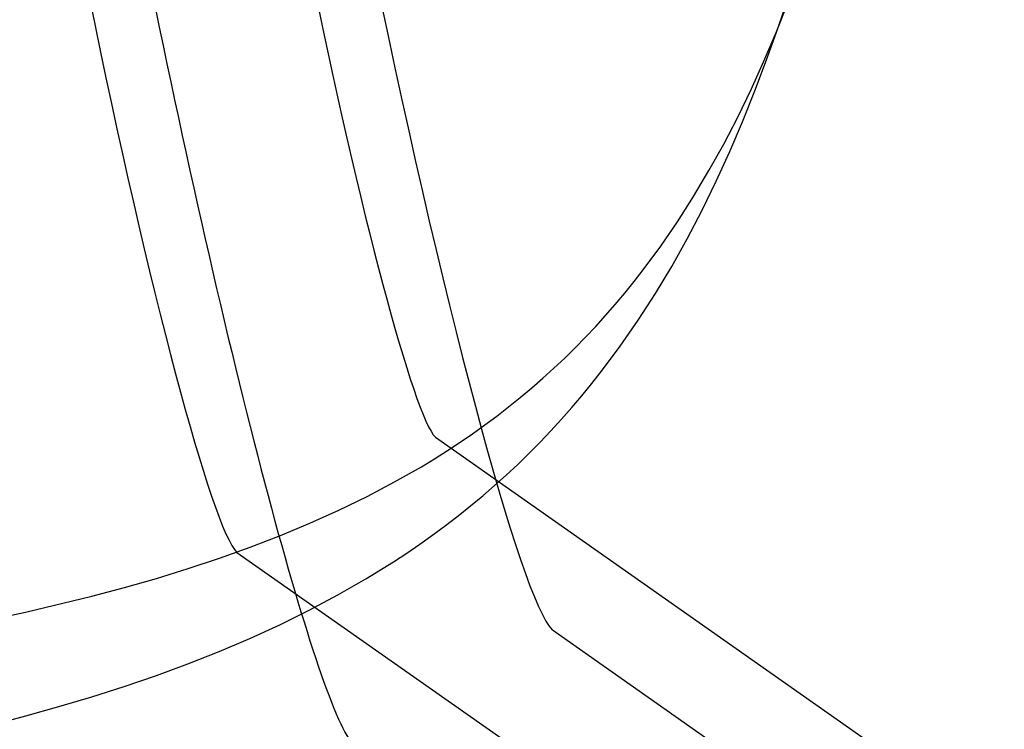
# Model space of a CAD drawing. Extents: x 2585 to 3160, y 2666 to 3200.
# Tile 186 of 256: x 3061 to 3109, y 2697 to 2732. Entities that reach past the tile are written whole.
import ezdxf

# ---------------------------------------------------------------- set-up
doc = ezdxf.new("R2010")
doc.units = 0
doc.layers.add('CAPA_01', color=12, linetype='CONTINUOUS')
doc.layers.add('PP', color=51, linetype='CONTINUOUS')

msp = doc.modelspace()

# ---------------------------------------------------------------- linework, layer by layer
at = {"layer": 'CAPA_01'}
for points in [[(3059.673, 2697.136, 435.248), (3061.31, 2697.565, 435.536), (3062.936, 2698.02, 435.836), (3064.55, 2698.503, 436.147), (3066.138, 2699.012, 436.468), (3067.709, 2699.551, 436.801), (3069.255, 2700.12, 437.144), (3070.78, 2700.724, 437.498), (3072.277, 2701.36, 437.862), (3073.749, 2702.033, 438.237), (3075.188, 2702.743, 438.621), (3076.597, 2703.493, 439.015), (3077.97, 2704.282, 439.415), (3079.31, 2705.112, 439.823), (3079.964, 2705.543, 440.029), (3080.609, 2705.983, 440.236), (3081.244, 2706.435, 440.444), (3081.87, 2706.897, 440.653), (3082.486, 2707.371, 440.864), (3083.09, 2707.854, 441.074), (3083.683, 2708.347, 441.284), (3084.265, 2708.85, 441.494), (3084.836, 2709.363, 441.704), (3085.397, 2709.887, 441.914), (3085.949, 2710.422, 442.124), (3086.49, 2710.969, 442.334), (3087.021, 2711.526, 442.542), (3087.54, 2712.092, 442.749), (3088.047, 2712.667, 442.955), (3088.543, 2713.25, 443.158), (3089.027, 2713.842, 443.36), (3089.501, 2714.444, 443.56), (3090.42, 2715.677, 443.954), (3091.301, 2716.949, 444.34), (3092.139, 2718.249, 444.713), (3092.936, 2719.578, 445.074), (3093.696, 2720.937, 445.422), (3094.427, 2722.336, 445.76), (3095.121, 2723.757, 446.082), (3095.78, 2725.201, 446.389), (3096.407, 2726.666, 446.68), (3097.012, 2728.172, 446.959), (3097.585, 2729.694, 447.222), (3098.129, 2731.232, 447.468), (3098.647, 2732.787, 447.698)], [(3058.014, 2701.95, 427.817), (3061.305, 2702.644, 428.286), (3064.551, 2703.427, 428.796), (3066.142, 2703.852, 429.065), (3067.717, 2704.304, 429.344), (3069.267, 2704.782, 429.632), (3070.798, 2705.29, 429.931), (3072.3, 2705.827, 430.239), (3073.778, 2706.397, 430.557), (3075.224, 2707, 430.884), (3076.642, 2707.638, 431.22), (3078.024, 2708.312, 431.563), (3079.373, 2709.023, 431.914), (3080.682, 2709.772, 432.27), (3081.323, 2710.161, 432.451), (3081.955, 2710.56, 432.632), (3082.577, 2710.97, 432.815), (3083.188, 2711.388, 432.998), (3083.788, 2711.816, 433.182), (3084.377, 2712.253, 433.365), (3084.955, 2712.701, 433.55), (3085.524, 2713.158, 433.734), (3086.083, 2713.626, 433.919), (3086.633, 2714.106, 434.104), (3087.173, 2714.595, 434.288), (3087.7, 2715.093, 434.472), (3088.216, 2715.599, 434.654), (3088.721, 2716.115, 434.835), (3089.215, 2716.639, 435.015), (3089.699, 2717.173, 435.194), (3090.173, 2717.717, 435.371), (3090.638, 2718.27, 435.547), (3091.095, 2718.835, 435.723), (3091.541, 2719.407, 435.895), (3092.401, 2720.574, 436.234), (3093.221, 2721.772, 436.562), (3094.006, 2723.001, 436.88), (3094.762, 2724.272, 437.19), (3095.482, 2725.568, 437.487), (3096.167, 2726.889, 437.771), (3096.821, 2728.237, 438.042), (3097.453, 2729.626, 438.303), (3098.055, 2731.035, 438.55), (3098.627, 2732.465, 438.782)]]:
    msp.add_polyline3d(points, dxfattribs=at)
at = {"layer": 'PP'}
for p, q in [((3081.366, 2711.221, 400.363), (3123.075, 2681.92, 26.161)), ((3071.653, 2705.575, 400.02), (3113.362, 2676.274, 25.82)), ((3087.093, 2701.783, 401.564), (3128.801, 2672.482, 27.361))]:
    msp.add_line(p, q, dxfattribs=at)
at = {"layer": 'PP', "extrusion": (-0.187151, 0.97688, 0.103342)}
msp.add_lwpolyline([(-3527.038, 214.409), (-3526.884, 214.323), (-3526.73, 214.233), (-3526.578, 214.138), (-3526.426, 214.039), (-3526.276, 213.936), (-3526.127, 213.829), (-3525.979, 213.718), (-3525.833, 213.602), (-3525.688, 213.483), (-3525.546, 213.359), (-3525.406, 213.23), (-3525.268, 213.098), (-3525.132, 212.962), (-3524.999, 212.822), (-3524.869, 212.677), (-3524.742, 212.529), (-3524.619, 212.377), (-3524.498, 212.221), (-3524.381, 212.062), (-3524.268, 211.899), (-3524.158, 211.733), (-3524.053, 211.563), (-3523.951, 211.391), (-3523.854, 211.215), (-3523.761, 211.037), (-3523.673, 210.855), (-3523.589, 210.672), (-3523.51, 210.486), (-3523.436, 210.298), (-3523.367, 210.107), (-3523.303, 209.915), (-3523.244, 209.722), (-3523.19, 209.527), (-3523.142, 209.331), (-3523.098, 209.133), (-3523.06, 208.935), (-3523.028, 208.737), (-3523, 208.537), (-3522.978, 208.338), (-3522.961, 208.139), (-3522.949, 207.939), (-3522.943, 207.741), (-3522.942, 207.542), (-3522.946, 207.345), (-3522.955, 207.148), (-3522.969, 206.953), (-3522.987, 206.759), (-3523.011, 206.566), (-3523.04, 206.375), (-3523.073, 206.186), (-3523.111, 205.998), (-3523.153, 205.813), (-3523.199, 205.63), (-3523.25, 205.449), (-3523.304, 205.271), (-3523.363, 205.095), (-3523.425, 204.922), (-3523.491, 204.752), (-3523.561, 204.584), (-3523.634, 204.42), (-3523.71, 204.258), (-3523.789, 204.1), (-3523.871, 203.945), (-3523.956, 203.793), (-3524.044, 203.643), (-3524.136, 203.493), (-3524.233, 203.344), (-3524.334, 203.197), (-3524.439, 203.05), (-3524.549, 202.904), (-3524.663, 202.76), (-3524.781, 202.618), (-3524.904, 202.477), (-3525.031, 202.338), (-3525.162, 202.201), (-3525.297, 202.067), (-3525.437, 201.935), (-3525.58, 201.805), (-3525.728, 201.678), (-3525.88, 201.555), (-3526.035, 201.434), (-3526.195, 201.316), (-3526.358, 201.202), (-3526.525, 201.092), (-3526.695, 200.985), (-3526.869, 200.882), (-3527.045, 200.784), (-3527.225, 200.689), (-3527.408, 200.599), (-3527.594, 200.513), (-3527.782, 200.431), (-3527.972, 200.354), (-3528.165, 200.282), (-3528.36, 200.215), (-3528.556, 200.153), (-3528.755, 200.095), (-3528.954, 200.043), (-3529.156, 199.996), (-3529.358, 199.953), (-3529.561, 199.916), (-3529.764, 199.885), (-3529.968, 199.858), (-3530.172, 199.837), (-3530.377, 199.82), (-3530.581, 199.809), (-3530.784, 199.803), (-3530.988, 199.802), (-3531.19, 199.806), (-3531.391, 199.815), (-3531.592, 199.829), (-3531.791, 199.847), (-3531.988, 199.871), (-3532.184, 199.899), (-3532.378, 199.931), (-3532.57, 199.968), (-3532.76, 200.01), (-3532.948, 200.055), (-3533.133, 200.105), (-3533.316, 200.158), (-3533.496, 200.216), (-3533.673, 200.277), (-3533.848, 200.341), (-3534.019, 200.409), (-3534.188, 200.48), (-3534.353, 200.555), (-3534.516, 200.632), (-3534.675, 200.712), (-3534.831, 200.795), (-3534.984, 200.881), (-3535.138, 200.972), (-3535.29, 201.066), (-3535.442, 201.165), (-3535.592, 201.268), (-3535.741, 201.375), (-3535.889, 201.486), (-3536.035, 201.602), (-3536.18, 201.722), (-3536.322, 201.846), (-3536.462, 201.974), (-3536.6, 202.106), (-3536.736, 202.242), (-3536.869, 202.383), (-3536.999, 202.527), (-3537.126, 202.675), (-3537.25, 202.827), (-3537.37, 202.983), (-3537.487, 203.142), (-3537.6, 203.305), (-3537.71, 203.471), (-3537.816, 203.641), (-3537.917, 203.814), (-3538.014, 203.989), (-3538.107, 204.168), (-3538.195, 204.349), (-3538.279, 204.532), (-3538.358, 204.718), (-3538.432, 204.907), (-3538.501, 205.097), (-3538.565, 205.289), (-3538.624, 205.482), (-3538.678, 205.677), (-3538.726, 205.874), (-3538.77, 206.071), (-3538.808, 206.269), (-3538.841, 206.468), (-3538.868, 206.667), (-3538.89, 206.866), (-3538.907, 207.066), (-3538.919, 207.265), (-3538.925, 207.464), (-3538.927, 207.662), (-3538.923, 207.859), (-3538.914, 208.056), (-3538.9, 208.251), (-3538.881, 208.446), (-3538.857, 208.638), (-3538.828, 208.829), (-3538.795, 209.019), (-3538.757, 209.206), (-3538.715, 209.391), (-3538.669, 209.574), (-3538.618, 209.755), (-3538.564, 209.934), (-3538.505, 210.109), (-3538.443, 210.282), (-3538.377, 210.453), (-3538.307, 210.62), (-3538.234, 210.784), (-3538.158, 210.946), (-3538.079, 211.104), (-3537.997, 211.259), (-3537.913, 211.411), (-3537.824, 211.562), (-3537.732, 211.711), (-3537.635, 211.86), (-3537.534, 212.008), (-3537.429, 212.154), (-3537.319, 212.3), (-3537.205, 212.444), (-3537.087, 212.586), (-3536.964, 212.727), (-3536.838, 212.866), (-3536.706, 213.003), (-3536.571, 213.137), (-3536.432, 213.27), (-3536.288, 213.399), (-3536.14, 213.526), (-3535.988, 213.65), (-3535.833, 213.77), (-3535.673, 213.888), (-3535.51, 214.002), (-3535.343, 214.112), (-3535.173, 214.219), (-3535, 214.322), (-3534.823, 214.421), (-3534.643, 214.515), (-3534.46, 214.606), (-3534.275, 214.692), (-3534.086, 214.773), (-3533.896, 214.85), (-3533.703, 214.922), (-3533.508, 214.989), (-3533.312, 215.052), (-3533.113, 215.109), (-3532.914, 215.161), (-3532.713, 215.209), (-3532.511, 215.251), (-3532.308, 215.288), (-3532.104, 215.32), (-3531.9, 215.346), (-3531.696, 215.368), (-3531.491, 215.384), (-3531.287, 215.395), (-3531.084, 215.401), (-3530.88, 215.402), (-3530.678, 215.398), (-3530.477, 215.389), (-3530.276, 215.375), (-3530.077, 215.357), (-3529.88, 215.333), (-3529.684, 215.305), (-3529.49, 215.273), (-3529.298, 215.236), (-3529.108, 215.195), (-3528.921, 215.149), (-3528.735, 215.1), (-3528.553, 215.046), (-3528.372, 214.989), (-3528.195, 214.928), (-3528.021, 214.863), (-3527.849, 214.795), (-3527.68, 214.724), (-3527.515, 214.65), (-3527.353, 214.572), (-3527.193, 214.492)], close=True, dxfattribs=at)
at = {"layer": 'PP', "extrusion": (-0.192899, 0.93699, 0.291273)}
msp.add_lwpolyline([(-3555.693, -182.136), (-3555.539, -182.222), (-3555.385, -182.313), (-3555.233, -182.407), (-3555.081, -182.506), (-3554.93, -182.609), (-3554.781, -182.716), (-3554.633, -182.828), (-3554.487, -182.944), (-3554.342, -183.063), (-3554.2, -183.188), (-3554.059, -183.316), (-3553.921, -183.448), (-3553.786, -183.585), (-3553.653, -183.725), (-3553.523, -183.869), (-3553.395, -184.018), (-3553.271, -184.17), (-3553.151, -184.326), (-3553.033, -184.485), (-3552.92, -184.648), (-3552.81, -184.814), (-3552.704, -184.984), (-3552.603, -185.157), (-3552.505, -185.332), (-3552.412, -185.511), (-3552.324, -185.692), (-3552.24, -185.876), (-3552.161, -186.062), (-3552.087, -186.25), (-3552.017, -186.44), (-3551.953, -186.632), (-3551.894, -186.826), (-3551.84, -187.021), (-3551.791, -187.217), (-3551.747, -187.415), (-3551.709, -187.613), (-3551.676, -187.812), (-3551.648, -188.011), (-3551.625, -188.21), (-3551.608, -188.41), (-3551.596, -188.609), (-3551.59, -188.808), (-3551.588, -189.006), (-3551.592, -189.204), (-3551.601, -189.4), (-3551.614, -189.596), (-3551.633, -189.79), (-3551.657, -189.982), (-3551.685, -190.173), (-3551.718, -190.363), (-3551.755, -190.55), (-3551.797, -190.735), (-3551.843, -190.918), (-3551.894, -191.099), (-3551.948, -191.277), (-3552.006, -191.453), (-3552.069, -191.626), (-3552.134, -191.796), (-3552.204, -191.964), (-3552.276, -192.128), (-3552.352, -192.29), (-3552.431, -192.448), (-3552.513, -192.603), (-3552.597, -192.755), (-3552.685, -192.905), (-3552.777, -193.055), (-3552.874, -193.203), (-3552.975, -193.351), (-3553.08, -193.498), (-3553.189, -193.643), (-3553.303, -193.787), (-3553.421, -193.93), (-3553.543, -194.07), (-3553.67, -194.209), (-3553.801, -194.346), (-3553.936, -194.48), (-3554.076, -194.612), (-3554.219, -194.742), (-3554.367, -194.868), (-3554.518, -194.992), (-3554.674, -195.113), (-3554.833, -195.23), (-3554.996, -195.344), (-3555.163, -195.455), (-3555.333, -195.561), (-3555.506, -195.664), (-3555.683, -195.763), (-3555.862, -195.857), (-3556.045, -195.947), (-3556.23, -196.033), (-3556.418, -196.115), (-3556.609, -196.191), (-3556.801, -196.263), (-3556.996, -196.33), (-3557.193, -196.393), (-3557.391, -196.45), (-3557.591, -196.502), (-3557.792, -196.549), (-3557.994, -196.591), (-3558.196, -196.628), (-3558.4, -196.66), (-3558.604, -196.686), (-3558.808, -196.708), (-3559.012, -196.724), (-3559.216, -196.735), (-3559.42, -196.741), (-3559.623, -196.742), (-3559.825, -196.738), (-3560.027, -196.728), (-3560.227, -196.714), (-3560.426, -196.696), (-3560.624, -196.672), (-3560.819, -196.644), (-3561.013, -196.611), (-3561.205, -196.574), (-3561.395, -196.533), (-3561.583, -196.487), (-3561.768, -196.437), (-3561.951, -196.384), (-3562.131, -196.326), (-3562.309, -196.265), (-3562.483, -196.201), (-3562.655, -196.132), (-3562.824, -196.061), (-3562.989, -195.987), (-3563.152, -195.909), (-3563.311, -195.829), (-3563.467, -195.746), (-3563.621, -195.66), (-3563.774, -195.569), (-3563.927, -195.475), (-3564.078, -195.376), (-3564.229, -195.273), (-3564.378, -195.165), (-3564.526, -195.054), (-3564.672, -194.938), (-3564.817, -194.818), (-3564.959, -194.694), (-3565.1, -194.566), (-3565.238, -194.434), (-3565.374, -194.297), (-3565.507, -194.157), (-3565.637, -194.012), (-3565.764, -193.864), (-3565.888, -193.712), (-3566.009, -193.556), (-3566.126, -193.397), (-3566.24, -193.234), (-3566.349, -193.068), (-3566.455, -192.898), (-3566.557, -192.725), (-3566.654, -192.55), (-3566.747, -192.371), (-3566.836, -192.19), (-3566.919, -192.006), (-3566.998, -191.82), (-3567.073, -191.632), (-3567.142, -191.441), (-3567.206, -191.249), (-3567.266, -191.056), (-3567.32, -190.861), (-3567.369, -190.664), (-3567.412, -190.467), (-3567.451, -190.269), (-3567.484, -190.07), (-3567.511, -189.871), (-3567.534, -189.672), (-3567.551, -189.472), (-3567.563, -189.273), (-3567.57, -189.074), (-3567.571, -188.876), (-3567.567, -188.678), (-3567.559, -188.482), (-3567.545, -188.286), (-3567.526, -188.092), (-3567.503, -187.899), (-3567.474, -187.708), (-3567.442, -187.519), (-3567.404, -187.332), (-3567.362, -187.146), (-3567.316, -186.963), (-3567.266, -186.783), (-3567.211, -186.604), (-3567.153, -186.429), (-3567.091, -186.256), (-3567.025, -186.085), (-3566.956, -185.918), (-3566.883, -185.754), (-3566.807, -185.592), (-3566.729, -185.434), (-3566.647, -185.279), (-3566.562, -185.127), (-3566.474, -184.977), (-3566.382, -184.827), (-3566.285, -184.678), (-3566.185, -184.531), (-3566.08, -184.384), (-3565.97, -184.239), (-3565.856, -184.095), (-3565.738, -183.952), (-3565.616, -183.811), (-3565.489, -183.673), (-3565.358, -183.536), (-3565.223, -183.402), (-3565.084, -183.27), (-3564.94, -183.14), (-3564.793, -183.013), (-3564.641, -182.89), (-3564.486, -182.769), (-3564.326, -182.652), (-3564.163, -182.538), (-3563.997, -182.427), (-3563.827, -182.321), (-3563.653, -182.218), (-3563.477, -182.119), (-3563.297, -182.025), (-3563.114, -181.934), (-3562.929, -181.849), (-3562.741, -181.767), (-3562.551, -181.691), (-3562.358, -181.619), (-3562.163, -181.552), (-3561.967, -181.489), (-3561.768, -181.432), (-3561.569, -181.38), (-3561.368, -181.333), (-3561.166, -181.291), (-3560.963, -181.254), (-3560.759, -181.222), (-3560.556, -181.196), (-3560.351, -181.174), (-3560.147, -181.158), (-3559.943, -181.147), (-3559.739, -181.141), (-3559.536, -181.14), (-3559.334, -181.144), (-3559.132, -181.153), (-3558.932, -181.167), (-3558.733, -181.186), (-3558.536, -181.21), (-3558.34, -181.238), (-3558.146, -181.271), (-3557.954, -181.308), (-3557.764, -181.349), (-3557.576, -181.395), (-3557.391, -181.444), (-3557.208, -181.498), (-3557.028, -181.556), (-3556.851, -181.617), (-3556.676, -181.681), (-3556.504, -181.749), (-3556.336, -181.821), (-3556.17, -181.895), (-3556.008, -181.973), (-3555.849, -182.053)], close=True, dxfattribs=at)
at = {"layer": 'PP', "extrusion": (-0.19151, 0.858712, 0.475329)}
msp.add_lwpolyline([(-3588.838, -563.343), (-3588.684, -563.43), (-3588.531, -563.521), (-3588.379, -563.617), (-3588.227, -563.716), (-3588.077, -563.82), (-3587.928, -563.928), (-3587.78, -564.04), (-3587.635, -564.156), (-3587.49, -564.277), (-3587.348, -564.402), (-3587.208, -564.531), (-3587.07, -564.664), (-3586.935, -564.801), (-3586.802, -564.942), (-3586.673, -565.087), (-3586.546, -565.236), (-3586.422, -565.388), (-3586.302, -565.545), (-3586.185, -565.705), (-3586.072, -565.868), (-3585.963, -566.035), (-3585.857, -566.205), (-3585.756, -566.378), (-3585.659, -566.554), (-3585.567, -566.733), (-3585.479, -566.915), (-3585.395, -567.099), (-3585.317, -567.286), (-3585.243, -567.474), (-3585.174, -567.665), (-3585.11, -567.857), (-3585.051, -568.051), (-3584.998, -568.247), (-3584.949, -568.443), (-3584.906, -568.641), (-3584.868, -568.839), (-3584.836, -569.038), (-3584.809, -569.237), (-3584.787, -569.437), (-3584.77, -569.636), (-3584.758, -569.836), (-3584.752, -570.034), (-3584.751, -570.233), (-3584.755, -570.43), (-3584.765, -570.627), (-3584.779, -570.822), (-3584.798, -571.016), (-3584.822, -571.209), (-3584.851, -571.4), (-3584.884, -571.589), (-3584.922, -571.776), (-3584.964, -571.962), (-3585.011, -572.144), (-3585.062, -572.325), (-3585.117, -572.503), (-3585.175, -572.679), (-3585.238, -572.851), (-3585.304, -573.021), (-3585.374, -573.188), (-3585.447, -573.352), (-3585.523, -573.514), (-3585.602, -573.672), (-3585.684, -573.826), (-3585.769, -573.978), (-3585.858, -574.128), (-3585.95, -574.277), (-3586.047, -574.425), (-3586.148, -574.572), (-3586.254, -574.719), (-3586.363, -574.864), (-3586.478, -575.007), (-3586.596, -575.149), (-3586.719, -575.289), (-3586.846, -575.428), (-3586.977, -575.564), (-3587.112, -575.698), (-3587.252, -575.829), (-3587.396, -575.958), (-3587.544, -576.084), (-3587.696, -576.207), (-3587.851, -576.327), (-3588.011, -576.443), (-3588.174, -576.557), (-3588.341, -576.666), (-3588.511, -576.772), (-3588.685, -576.874), (-3588.862, -576.972), (-3589.042, -577.066), (-3589.224, -577.155), (-3589.41, -577.24), (-3589.598, -577.321), (-3589.789, -577.397), (-3589.981, -577.468), (-3590.176, -577.534), (-3590.373, -577.595), (-3590.571, -577.652), (-3590.771, -577.703), (-3590.972, -577.749), (-3591.174, -577.791), (-3591.377, -577.826), (-3591.581, -577.857), (-3591.785, -577.883), (-3591.989, -577.903), (-3592.193, -577.919), (-3592.397, -577.929), (-3592.601, -577.934), (-3592.804, -577.934), (-3593.006, -577.929), (-3593.208, -577.919), (-3593.408, -577.904), (-3593.607, -577.884), (-3593.804, -577.86), (-3594, -577.831), (-3594.194, -577.797), (-3594.386, -577.759), (-3594.575, -577.717), (-3594.763, -577.67), (-3594.948, -577.62), (-3595.131, -577.565), (-3595.311, -577.507), (-3595.488, -577.445), (-3595.662, -577.38), (-3595.834, -577.311), (-3596.002, -577.239), (-3596.168, -577.163), (-3596.33, -577.085), (-3596.489, -577.004), (-3596.644, -576.921), (-3596.798, -576.833), (-3596.951, -576.742), (-3597.104, -576.647), (-3597.255, -576.547), (-3597.405, -576.444), (-3597.554, -576.336), (-3597.702, -576.224), (-3597.848, -576.107), (-3597.992, -575.987), (-3598.134, -575.862), (-3598.274, -575.733), (-3598.412, -575.6), (-3598.547, -575.463), (-3598.68, -575.322), (-3598.81, -575.177), (-3598.937, -575.028), (-3599.06, -574.875), (-3599.181, -574.719), (-3599.297, -574.559), (-3599.411, -574.396), (-3599.52, -574.229), (-3599.625, -574.059), (-3599.726, -573.885), (-3599.823, -573.709), (-3599.916, -573.53), (-3600.004, -573.349), (-3600.087, -573.165), (-3600.166, -572.978), (-3600.24, -572.789), (-3600.309, -572.599), (-3600.372, -572.406), (-3600.431, -572.213), (-3600.485, -572.017), (-3600.533, -571.821), (-3600.576, -571.623), (-3600.614, -571.425), (-3600.647, -571.226), (-3600.674, -571.027), (-3600.696, -570.827), (-3600.713, -570.627), (-3600.724, -570.428), (-3600.73, -570.229), (-3600.731, -570.031), (-3600.727, -569.833), (-3600.718, -569.637), (-3600.704, -569.441), (-3600.684, -569.247), (-3600.66, -569.055), (-3600.632, -568.864), (-3600.598, -568.674), (-3600.56, -568.487), (-3600.518, -568.302), (-3600.471, -568.119), (-3600.421, -567.939), (-3600.366, -567.761), (-3600.307, -567.585), (-3600.244, -567.412), (-3600.178, -567.242), (-3600.109, -567.075), (-3600.036, -566.911), (-3599.959, -566.75), (-3599.88, -566.592), (-3599.798, -566.437), (-3599.713, -566.286), (-3599.625, -566.136), (-3599.532, -565.987), (-3599.435, -565.839), (-3599.334, -565.691), (-3599.229, -565.545), (-3599.119, -565.4), (-3599.005, -565.257), (-3598.887, -565.115), (-3598.764, -564.974), (-3598.637, -564.836), (-3598.506, -564.7), (-3598.37, -564.566), (-3598.23, -564.435), (-3598.087, -564.306), (-3597.939, -564.18), (-3597.787, -564.057), (-3597.631, -563.937), (-3597.472, -563.82), (-3597.308, -563.707), (-3597.142, -563.597), (-3596.971, -563.492), (-3596.798, -563.39), (-3596.621, -563.292), (-3596.441, -563.198), (-3596.258, -563.108), (-3596.072, -563.023), (-3595.884, -562.943), (-3595.694, -562.867), (-3595.501, -562.796), (-3595.306, -562.73), (-3595.109, -562.668), (-3594.911, -562.612), (-3594.711, -562.561), (-3594.51, -562.514), (-3594.308, -562.473), (-3594.105, -562.437), (-3593.902, -562.406), (-3593.698, -562.381), (-3593.494, -562.36), (-3593.289, -562.345), (-3593.085, -562.335), (-3592.882, -562.33), (-3592.679, -562.33), (-3592.476, -562.335), (-3592.275, -562.345), (-3592.075, -562.36), (-3591.876, -562.38), (-3591.678, -562.404), (-3591.483, -562.433), (-3591.289, -562.467), (-3591.097, -562.505), (-3590.907, -562.547), (-3590.72, -562.593), (-3590.534, -562.644), (-3590.352, -562.698), (-3590.172, -562.757), (-3589.995, -562.819), (-3589.82, -562.884), (-3589.649, -562.953), (-3589.48, -563.025), (-3589.315, -563.1), (-3589.153, -563.179), (-3588.994, -563.26)], close=True, dxfattribs=at)
at = {"layer": 'PP', "extrusion": (-0.182173, 0.743423, 0.643533)}
msp.add_lwpolyline([(-3629.467, -896.373), (-3629.314, -896.461), (-3629.162, -896.554), (-3629.011, -896.651), (-3628.86, -896.752), (-3628.711, -896.857), (-3628.563, -896.967), (-3628.416, -897.081), (-3628.271, -897.198), (-3628.128, -897.321), (-3627.987, -897.447), (-3627.848, -897.577), (-3627.711, -897.712), (-3627.577, -897.85), (-3627.446, -897.993), (-3627.317, -898.139), (-3627.192, -898.289), (-3627.069, -898.443), (-3626.95, -898.601), (-3626.835, -898.762), (-3626.723, -898.927), (-3626.615, -899.095), (-3626.511, -899.266), (-3626.412, -899.44), (-3626.316, -899.617), (-3626.225, -899.797), (-3626.139, -899.98), (-3626.057, -900.165), (-3625.98, -900.352), (-3625.908, -900.542), (-3625.84, -900.733), (-3625.778, -900.926), (-3625.721, -901.121), (-3625.669, -901.317), (-3625.622, -901.514), (-3625.581, -901.712), (-3625.545, -901.911), (-3625.514, -902.11), (-3625.488, -902.31), (-3625.468, -902.509), (-3625.453, -902.709), (-3625.443, -902.909), (-3625.439, -903.108), (-3625.439, -903.306), (-3625.445, -903.504), (-3625.456, -903.7), (-3625.472, -903.895), (-3625.493, -904.089), (-3625.518, -904.282), (-3625.548, -904.473), (-3625.583, -904.661), (-3625.623, -904.848), (-3625.667, -905.033), (-3625.715, -905.215), (-3625.767, -905.395), (-3625.824, -905.573), (-3625.884, -905.748), (-3625.948, -905.92), (-3626.015, -906.089), (-3626.086, -906.256), (-3626.161, -906.419), (-3626.238, -906.58), (-3626.319, -906.737), (-3626.402, -906.891), (-3626.488, -907.042), (-3626.578, -907.19), (-3626.672, -907.339), (-3626.77, -907.486), (-3626.872, -907.632), (-3626.979, -907.777), (-3627.09, -907.921), (-3627.205, -908.064), (-3627.325, -908.204), (-3627.448, -908.343), (-3627.577, -908.48), (-3627.709, -908.615), (-3627.846, -908.748), (-3627.986, -908.878), (-3628.131, -909.005), (-3628.28, -909.129), (-3628.433, -909.251), (-3628.589, -909.369), (-3628.75, -909.484), (-3628.914, -909.596), (-3629.082, -909.704), (-3629.253, -909.808), (-3629.427, -909.908), (-3629.605, -910.004), (-3629.786, -910.096), (-3629.969, -910.184), (-3630.155, -910.267), (-3630.344, -910.346), (-3630.535, -910.419), (-3630.729, -910.489), (-3630.924, -910.553), (-3631.121, -910.612), (-3631.32, -910.667), (-3631.52, -910.716), (-3631.721, -910.76), (-3631.924, -910.799), (-3632.127, -910.833), (-3632.331, -910.862), (-3632.535, -910.885), (-3632.739, -910.903), (-3632.944, -910.917), (-3633.148, -910.925), (-3633.351, -910.928), (-3633.554, -910.925), (-3633.757, -910.918), (-3633.958, -910.906), (-3634.158, -910.889), (-3634.357, -910.867), (-3634.554, -910.841), (-3634.749, -910.81), (-3634.943, -910.774), (-3635.134, -910.734), (-3635.324, -910.69), (-3635.511, -910.642), (-3635.695, -910.589), (-3635.878, -910.533), (-3636.057, -910.473), (-3636.234, -910.409), (-3636.408, -910.342), (-3636.578, -910.271), (-3636.746, -910.197), (-3636.911, -910.12), (-3637.072, -910.04), (-3637.231, -909.958), (-3637.386, -909.872), (-3637.539, -909.784), (-3637.691, -909.691), (-3637.843, -909.594), (-3637.993, -909.493), (-3638.142, -909.388), (-3638.291, -909.278), (-3638.437, -909.164), (-3638.582, -909.047), (-3638.725, -908.924), (-3638.866, -908.798), (-3639.005, -908.668), (-3639.142, -908.533), (-3639.276, -908.395), (-3639.408, -908.252), (-3639.536, -908.106), (-3639.662, -907.956), (-3639.784, -907.802), (-3639.903, -907.644), (-3640.018, -907.483), (-3640.13, -907.318), (-3640.238, -907.15), (-3640.342, -906.979), (-3640.442, -906.805), (-3640.537, -906.628), (-3640.628, -906.448), (-3640.715, -906.265), (-3640.796, -906.08), (-3640.873, -905.893), (-3640.946, -905.703), (-3641.013, -905.512), (-3641.075, -905.319), (-3641.132, -905.124), (-3641.184, -904.928), (-3641.231, -904.731), (-3641.272, -904.533), (-3641.309, -904.334), (-3641.339, -904.135), (-3641.365, -903.935), (-3641.385, -903.736), (-3641.4, -903.536), (-3641.41, -903.336), (-3641.415, -903.137), (-3641.414, -902.939), (-3641.408, -902.741), (-3641.397, -902.545), (-3641.381, -902.35), (-3641.361, -902.156), (-3641.335, -901.963), (-3641.305, -901.773), (-3641.27, -901.584), (-3641.23, -901.397), (-3641.186, -901.212), (-3641.138, -901.03), (-3641.086, -900.85), (-3641.03, -900.672), (-3640.969, -900.497), (-3640.905, -900.325), (-3640.838, -900.156), (-3640.767, -899.989), (-3640.693, -899.826), (-3640.615, -899.666), (-3640.534, -899.508), (-3640.451, -899.354), (-3640.365, -899.203), (-3640.275, -899.055), (-3640.181, -898.906), (-3640.083, -898.759), (-3639.981, -898.613), (-3639.874, -898.468), (-3639.763, -898.324), (-3639.648, -898.181), (-3639.529, -898.041), (-3639.405, -897.902), (-3639.277, -897.765), (-3639.144, -897.63), (-3639.008, -897.497), (-3638.867, -897.367), (-3638.722, -897.24), (-3638.573, -897.116), (-3638.42, -896.994), (-3638.264, -896.876), (-3638.103, -896.761), (-3637.939, -896.649), (-3637.771, -896.541), (-3637.6, -896.437), (-3637.426, -896.337), (-3637.248, -896.241), (-3637.067, -896.149), (-3636.884, -896.061), (-3636.698, -895.978), (-3636.509, -895.899), (-3636.318, -895.826), (-3636.124, -895.756), (-3635.929, -895.692), (-3635.732, -895.633), (-3635.533, -895.578), (-3635.333, -895.529), (-3635.132, -895.485), (-3634.929, -895.446), (-3634.726, -895.412), (-3634.522, -895.383), (-3634.318, -895.36), (-3634.114, -895.342), (-3633.91, -895.328), (-3633.705, -895.32), (-3633.502, -895.317), (-3633.299, -895.32), (-3633.097, -895.327), (-3632.895, -895.339), (-3632.695, -895.356), (-3632.497, -895.378), (-3632.299, -895.404), (-3632.104, -895.435), (-3631.91, -895.471), (-3631.719, -895.511), (-3631.529, -895.555), (-3631.342, -895.603), (-3631.158, -895.656), (-3630.976, -895.712), (-3630.796, -895.772), (-3630.619, -895.836), (-3630.446, -895.903), (-3630.275, -895.974), (-3630.107, -896.048), (-3629.942, -896.125), (-3629.781, -896.205), (-3629.622, -896.287)], close=True, dxfattribs=at)
at = {"layer": 'PP', "extrusion": (-0.165008, 0.597238, 0.784907)}
msp.add_lwpolyline([(-3683.473, -1142.183), (-3683.322, -1142.275), (-3683.172, -1142.37), (-3683.022, -1142.47), (-3682.873, -1142.575), (-3682.726, -1142.683), (-3682.58, -1142.795), (-3682.435, -1142.912), (-3682.293, -1143.033), (-3682.152, -1143.158), (-3682.013, -1143.287), (-3681.876, -1143.42), (-3681.742, -1143.557), (-3681.611, -1143.698), (-3681.482, -1143.844), (-3681.356, -1143.993), (-3681.233, -1144.145), (-3681.114, -1144.302), (-3680.998, -1144.462), (-3680.885, -1144.626), (-3680.777, -1144.792), (-3680.672, -1144.963), (-3680.571, -1145.136), (-3680.475, -1145.312), (-3680.383, -1145.491), (-3680.295, -1145.673), (-3680.212, -1145.858), (-3680.133, -1146.044), (-3680.06, -1146.233), (-3679.991, -1146.424), (-3679.927, -1146.617), (-3679.869, -1146.811), (-3679.815, -1147.007), (-3679.767, -1147.204), (-3679.724, -1147.402), (-3679.686, -1147.601), (-3679.653, -1147.801), (-3679.626, -1148.001), (-3679.604, -1148.201), (-3679.588, -1148.401), (-3679.576, -1148.601), (-3679.57, -1148.801), (-3679.569, -1149), (-3679.574, -1149.198), (-3679.583, -1149.396), (-3679.597, -1149.592), (-3679.617, -1149.787), (-3679.641, -1149.981), (-3679.67, -1150.173), (-3679.704, -1150.363), (-3679.743, -1150.551), (-3679.785, -1150.737), (-3679.833, -1150.921), (-3679.884, -1151.102), (-3679.94, -1151.281), (-3679.999, -1151.458), (-3680.063, -1151.632), (-3680.13, -1151.802), (-3680.2, -1151.97), (-3680.274, -1152.135), (-3680.352, -1152.297), (-3680.432, -1152.456), (-3680.516, -1152.612), (-3680.602, -1152.764), (-3680.691, -1152.913), (-3680.783, -1153.06), (-3680.879, -1153.207), (-3680.98, -1153.352), (-3681.085, -1153.496), (-3681.194, -1153.639), (-3681.308, -1153.781), (-3681.426, -1153.921), (-3681.548, -1154.059), (-3681.674, -1154.196), (-3681.805, -1154.33), (-3681.94, -1154.462), (-3682.079, -1154.592), (-3682.222, -1154.719), (-3682.369, -1154.844), (-3682.52, -1154.965), (-3682.675, -1155.084), (-3682.834, -1155.199), (-3682.996, -1155.311), (-3683.162, -1155.419), (-3683.332, -1155.524), (-3683.505, -1155.625), (-3683.681, -1155.721), (-3683.86, -1155.814), (-3684.043, -1155.902), (-3684.228, -1155.986), (-3684.416, -1156.066), (-3684.606, -1156.14), (-3684.798, -1156.21), (-3684.993, -1156.276), (-3685.189, -1156.336), (-3685.387, -1156.391), (-3685.587, -1156.442), (-3685.788, -1156.487), (-3685.99, -1156.527), (-3686.193, -1156.562), (-3686.397, -1156.592), (-3686.601, -1156.617), (-3686.805, -1156.636), (-3687.01, -1156.65), (-3687.215, -1156.659), (-3687.419, -1156.663), (-3687.622, -1156.662), (-3687.825, -1156.656), (-3688.027, -1156.645), (-3688.228, -1156.628), (-3688.428, -1156.607), (-3688.626, -1156.582), (-3688.823, -1156.551), (-3689.017, -1156.516), (-3689.21, -1156.477), (-3689.401, -1156.433), (-3689.59, -1156.385), (-3689.776, -1156.333), (-3689.959, -1156.277), (-3690.14, -1156.217), (-3690.319, -1156.153), (-3690.494, -1156.085), (-3690.667, -1156.015), (-3690.836, -1155.941), (-3691.003, -1155.863), (-3691.166, -1155.783), (-3691.326, -1155.7), (-3691.482, -1155.614), (-3691.636, -1155.526), (-3691.787, -1155.434), (-3691.938, -1155.338), (-3692.087, -1155.238), (-3692.236, -1155.134), (-3692.383, -1155.026), (-3692.529, -1154.913), (-3692.674, -1154.796), (-3692.817, -1154.676), (-3692.957, -1154.551), (-3693.096, -1154.422), (-3693.233, -1154.288), (-3693.367, -1154.151), (-3693.498, -1154.01), (-3693.627, -1153.865), (-3693.753, -1153.716), (-3693.876, -1153.563), (-3693.995, -1153.407), (-3694.111, -1153.247), (-3694.224, -1153.083), (-3694.332, -1152.916), (-3694.437, -1152.746), (-3694.538, -1152.572), (-3694.634, -1152.396), (-3694.727, -1152.217), (-3694.814, -1152.035), (-3694.897, -1151.851), (-3694.976, -1151.664), (-3695.049, -1151.475), (-3695.118, -1151.284), (-3695.182, -1151.092), (-3695.24, -1150.897), (-3695.294, -1150.701), (-3695.342, -1150.504), (-3695.385, -1150.306), (-3695.423, -1150.107), (-3695.456, -1149.908), (-3695.483, -1149.708), (-3695.505, -1149.508), (-3695.522, -1149.308), (-3695.533, -1149.107), (-3695.539, -1148.908), (-3695.54, -1148.709), (-3695.536, -1148.51), (-3695.526, -1148.313), (-3695.512, -1148.116), (-3695.492, -1147.921), (-3695.468, -1147.728), (-3695.439, -1147.536), (-3695.405, -1147.346), (-3695.367, -1147.158), (-3695.324, -1146.971), (-3695.277, -1146.788), (-3695.225, -1146.606), (-3695.17, -1146.427), (-3695.11, -1146.251), (-3695.047, -1146.077), (-3694.98, -1145.906), (-3694.909, -1145.738), (-3694.835, -1145.573), (-3694.758, -1145.411), (-3694.677, -1145.252), (-3694.594, -1145.097), (-3694.508, -1144.944), (-3694.419, -1144.795), (-3694.326, -1144.648), (-3694.23, -1144.502), (-3694.129, -1144.356), (-3694.024, -1144.212), (-3693.915, -1144.069), (-3693.801, -1143.927), (-3693.684, -1143.787), (-3693.561, -1143.649), (-3693.435, -1143.513), (-3693.304, -1143.378), (-3693.17, -1143.246), (-3693.031, -1143.116), (-3692.888, -1142.989), (-3692.741, -1142.865), (-3692.589, -1142.743), (-3692.434, -1142.625), (-3692.276, -1142.509), (-3692.113, -1142.397), (-3691.947, -1142.289), (-3691.777, -1142.185), (-3691.604, -1142.084), (-3691.428, -1141.987), (-3691.249, -1141.895), (-3691.067, -1141.806), (-3690.881, -1141.722), (-3690.694, -1141.643), (-3690.504, -1141.568), (-3690.311, -1141.498), (-3690.117, -1141.433), (-3689.92, -1141.372), (-3689.722, -1141.317), (-3689.522, -1141.267), (-3689.321, -1141.221), (-3689.119, -1141.181), (-3688.916, -1141.146), (-3688.713, -1141.117), (-3688.508, -1141.092), (-3688.304, -1141.072), (-3688.099, -1141.058), (-3687.895, -1141.049), (-3687.691, -1141.045), (-3687.487, -1141.046), (-3687.284, -1141.053), (-3687.082, -1141.064), (-3686.881, -1141.08), (-3686.681, -1141.101), (-3686.483, -1141.127), (-3686.287, -1141.157), (-3686.092, -1141.192), (-3685.899, -1141.232), (-3685.708, -1141.275), (-3685.52, -1141.324), (-3685.334, -1141.376), (-3685.15, -1141.432), (-3684.969, -1141.492), (-3684.791, -1141.556), (-3684.615, -1141.623), (-3684.443, -1141.694), (-3684.273, -1141.768), (-3684.107, -1141.845), (-3683.944, -1141.925), (-3683.784, -1142.009), (-3683.627, -1142.094)], close=True, dxfattribs=at)
at = {"layer": 'PP', "extrusion": (-0.141083, 0.430006, 0.891735)}
msp.add_lwpolyline([(-3764.083, -1244.899), (-3763.935, -1244.997), (-3763.789, -1245.098), (-3763.643, -1245.204), (-3763.498, -1245.314), (-3763.355, -1245.428), (-3763.214, -1245.547), (-3763.074, -1245.669), (-3762.936, -1245.795), (-3762.8, -1245.926), (-3762.666, -1246.06), (-3762.535, -1246.199), (-3762.406, -1246.341), (-3762.28, -1246.488), (-3762.157, -1246.638), (-3762.037, -1246.792), (-3761.92, -1246.949), (-3761.807, -1247.111), (-3761.697, -1247.275), (-3761.591, -1247.443), (-3761.489, -1247.614), (-3761.39, -1247.789), (-3761.296, -1247.966), (-3761.207, -1248.146), (-3761.121, -1248.329), (-3761.041, -1248.514), (-3760.965, -1248.702), (-3760.893, -1248.891), (-3760.827, -1249.083), (-3760.766, -1249.277), (-3760.709, -1249.472), (-3760.658, -1249.668), (-3760.612, -1249.866), (-3760.571, -1250.065), (-3760.536, -1250.265), (-3760.506, -1250.465), (-3760.481, -1250.666), (-3760.461, -1250.867), (-3760.447, -1251.068), (-3760.438, -1251.269), (-3760.434, -1251.469), (-3760.436, -1251.669), (-3760.442, -1251.868), (-3760.454, -1252.066), (-3760.471, -1252.263), (-3760.493, -1252.459), (-3760.52, -1252.653), (-3760.552, -1252.846), (-3760.588, -1253.036), (-3760.629, -1253.225), (-3760.675, -1253.412), (-3760.725, -1253.596), (-3760.779, -1253.778), (-3760.837, -1253.957), (-3760.899, -1254.134), (-3760.966, -1254.308), (-3761.036, -1254.479), (-3761.109, -1254.647), (-3761.186, -1254.813), (-3761.266, -1254.975), (-3761.35, -1255.133), (-3761.436, -1255.289), (-3761.525, -1255.441), (-3761.617, -1255.59), (-3761.712, -1255.736), (-3761.81, -1255.879), (-3761.912, -1256.021), (-3762.018, -1256.163), (-3762.128, -1256.303), (-3762.243, -1256.442), (-3762.362, -1256.579), (-3762.485, -1256.714), (-3762.612, -1256.847), (-3762.743, -1256.979), (-3762.879, -1257.108), (-3763.019, -1257.235), (-3763.162, -1257.359), (-3763.31, -1257.481), (-3763.462, -1257.599), (-3763.618, -1257.715), (-3763.777, -1257.827), (-3763.94, -1257.936), (-3764.107, -1258.041), (-3764.277, -1258.143), (-3764.45, -1258.241), (-3764.627, -1258.335), (-3764.807, -1258.424), (-3764.989, -1258.51), (-3765.175, -1258.591), (-3765.363, -1258.667), (-3765.553, -1258.739), (-3765.746, -1258.807), (-3765.941, -1258.869), (-3766.138, -1258.927), (-3766.336, -1258.979), (-3766.536, -1259.027), (-3766.738, -1259.069), (-3766.94, -1259.106), (-3767.144, -1259.138), (-3767.348, -1259.165), (-3767.553, -1259.187), (-3767.758, -1259.204), (-3767.963, -1259.215), (-3768.168, -1259.221), (-3768.372, -1259.222), (-3768.576, -1259.218), (-3768.78, -1259.209), (-3768.982, -1259.194), (-3769.184, -1259.175), (-3769.384, -1259.151), (-3769.582, -1259.122), (-3769.78, -1259.089), (-3769.975, -1259.05), (-3770.168, -1259.008), (-3770.359, -1258.961), (-3770.548, -1258.909), (-3770.735, -1258.854), (-3770.919, -1258.794), (-3771.1, -1258.731), (-3771.278, -1258.664), (-3771.454, -1258.593), (-3771.627, -1258.519), (-3771.797, -1258.441), (-3771.963, -1258.36), (-3772.126, -1258.276), (-3772.286, -1258.19), (-3772.443, -1258.1), (-3772.596, -1258.008), (-3772.746, -1257.914), (-3772.894, -1257.816), (-3773.041, -1257.714), (-3773.186, -1257.608), (-3773.331, -1257.498), (-3773.474, -1257.384), (-3773.616, -1257.266), (-3773.756, -1257.144), (-3773.894, -1257.017), (-3774.029, -1256.887), (-3774.163, -1256.752), (-3774.295, -1256.614), (-3774.423, -1256.471), (-3774.549, -1256.325), (-3774.672, -1256.175), (-3774.792, -1256.021), (-3774.909, -1255.863), (-3775.023, -1255.702), (-3775.133, -1255.537), (-3775.239, -1255.369), (-3775.341, -1255.198), (-3775.439, -1255.024), (-3775.533, -1254.847), (-3775.623, -1254.667), (-3775.708, -1254.484), (-3775.789, -1254.299), (-3775.865, -1254.111), (-3775.936, -1253.921), (-3776.002, -1253.73), (-3776.064, -1253.536), (-3776.12, -1253.341), (-3776.171, -1253.144), (-3776.217, -1252.946), (-3776.258, -1252.748), (-3776.293, -1252.548), (-3776.324, -1252.348), (-3776.349, -1252.147), (-3776.368, -1251.946), (-3776.382, -1251.745), (-3776.391, -1251.544), (-3776.395, -1251.344), (-3776.394, -1251.144), (-3776.387, -1250.945), (-3776.375, -1250.746), (-3776.358, -1250.549), (-3776.336, -1250.354), (-3776.309, -1250.16), (-3776.278, -1249.967), (-3776.241, -1249.776), (-3776.2, -1249.588), (-3776.155, -1249.401), (-3776.105, -1249.217), (-3776.051, -1249.035), (-3775.992, -1248.855), (-3775.93, -1248.679), (-3775.864, -1248.505), (-3775.794, -1248.333), (-3775.72, -1248.165), (-3775.643, -1248), (-3775.563, -1247.838), (-3775.48, -1247.679), (-3775.393, -1247.524), (-3775.304, -1247.371), (-3775.212, -1247.223), (-3775.117, -1247.077), (-3775.02, -1246.934), (-3774.918, -1246.791), (-3774.812, -1246.65), (-3774.701, -1246.51), (-3774.587, -1246.371), (-3774.468, -1246.234), (-3774.345, -1246.099), (-3774.217, -1245.965), (-3774.086, -1245.834), (-3773.95, -1245.705), (-3773.811, -1245.578), (-3773.667, -1245.454), (-3773.519, -1245.332), (-3773.367, -1245.213), (-3773.212, -1245.098), (-3773.052, -1244.986), (-3772.889, -1244.877), (-3772.723, -1244.771), (-3772.553, -1244.67), (-3772.379, -1244.572), (-3772.203, -1244.478), (-3772.023, -1244.388), (-3771.84, -1244.303), (-3771.655, -1244.222), (-3771.467, -1244.145), (-3771.276, -1244.073), (-3771.083, -1244.006), (-3770.888, -1243.944), (-3770.691, -1243.886), (-3770.493, -1243.834), (-3770.293, -1243.786), (-3770.091, -1243.744), (-3769.889, -1243.706), (-3769.685, -1243.674), (-3769.481, -1243.647), (-3769.277, -1243.626), (-3769.072, -1243.609), (-3768.867, -1243.598), (-3768.662, -1243.592), (-3768.457, -1243.591), (-3768.253, -1243.595), (-3768.05, -1243.604), (-3767.847, -1243.618), (-3767.646, -1243.638), (-3767.446, -1243.662), (-3767.247, -1243.69), (-3767.05, -1243.724), (-3766.855, -1243.762), (-3766.661, -1243.805), (-3766.47, -1243.852), (-3766.281, -1243.903), (-3766.095, -1243.959), (-3765.911, -1244.018), (-3765.729, -1244.082), (-3765.551, -1244.149), (-3765.375, -1244.22), (-3765.202, -1244.294), (-3765.033, -1244.372), (-3764.866, -1244.452), (-3764.703, -1244.536), (-3764.543, -1244.623), (-3764.386, -1244.712), (-3764.233, -1244.804)], close=True, dxfattribs=at)
at = {"layer": 'PP', "extrusion": (-0.112157, 0.253231, 0.960882)}
msp.add_lwpolyline([(-3905.413, -1059.581), (-3905.274, -1059.692), (-3905.138, -1059.807), (-3905.002, -1059.926), (-3904.869, -1060.049), (-3904.737, -1060.176), (-3904.606, -1060.307), (-3904.478, -1060.441), (-3904.353, -1060.58), (-3904.229, -1060.723), (-3904.109, -1060.869), (-3903.991, -1061.019), (-3903.875, -1061.173), (-3903.763, -1061.331), (-3903.655, -1061.492), (-3903.549, -1061.656), (-3903.447, -1061.824), (-3903.349, -1061.995), (-3903.255, -1062.17), (-3903.165, -1062.347), (-3903.079, -1062.527), (-3902.997, -1062.709), (-3902.92, -1062.895), (-3902.847, -1063.083), (-3902.779, -1063.272), (-3902.716, -1063.465), (-3902.657, -1063.658), (-3902.604, -1063.854), (-3902.556, -1064.051), (-3902.512, -1064.25), (-3902.474, -1064.449), (-3902.441, -1064.65), (-3902.414, -1064.851), (-3902.391, -1065.053), (-3902.374, -1065.255), (-3902.363, -1065.458), (-3902.356, -1065.66), (-3902.355, -1065.862), (-3902.359, -1066.064), (-3902.369, -1066.265), (-3902.384, -1066.465), (-3902.404, -1066.664), (-3902.428, -1066.861), (-3902.459, -1067.058), (-3902.493, -1067.252), (-3902.533, -1067.445), (-3902.578, -1067.636), (-3902.627, -1067.825), (-3902.681, -1068.011), (-3902.739, -1068.196), (-3902.801, -1068.377), (-3902.868, -1068.556), (-3902.939, -1068.733), (-3903.013, -1068.906), (-3903.092, -1069.076), (-3903.174, -1069.243), (-3903.259, -1069.407), (-3903.348, -1069.568), (-3903.439, -1069.725), (-3903.534, -1069.879), (-3903.632, -1070.03), (-3903.732, -1070.177), (-3903.835, -1070.32), (-3903.94, -1070.46), (-3904.048, -1070.596), (-3904.158, -1070.73), (-3904.273, -1070.862), (-3904.391, -1070.993), (-3904.514, -1071.122), (-3904.641, -1071.25), (-3904.772, -1071.375), (-3904.907, -1071.499), (-3905.046, -1071.62), (-3905.189, -1071.738), (-3905.335, -1071.854), (-3905.486, -1071.968), (-3905.641, -1072.078), (-3905.799, -1072.185), (-3905.961, -1072.29), (-3906.126, -1072.39), (-3906.295, -1072.487), (-3906.468, -1072.581), (-3906.643, -1072.67), (-3906.822, -1072.755), (-3907.004, -1072.837), (-3907.188, -1072.914), (-3907.375, -1072.986), (-3907.565, -1073.055), (-3907.757, -1073.118), (-3907.951, -1073.177), (-3908.148, -1073.231), (-3908.346, -1073.28), (-3908.546, -1073.324), (-3908.747, -1073.363), (-3908.949, -1073.397), (-3909.153, -1073.426), (-3909.357, -1073.449), (-3909.562, -1073.467), (-3909.768, -1073.481), (-3909.973, -1073.488), (-3910.179, -1073.491), (-3910.385, -1073.488), (-3910.59, -1073.481), (-3910.794, -1073.468), (-3910.998, -1073.45), (-3911.201, -1073.426), (-3911.403, -1073.398), (-3911.603, -1073.365), (-3911.802, -1073.327), (-3911.999, -1073.285), (-3912.194, -1073.238), (-3912.387, -1073.186), (-3912.578, -1073.13), (-3912.766, -1073.069), (-3912.952, -1073.004), (-3913.136, -1072.936), (-3913.316, -1072.863), (-3913.494, -1072.787), (-3913.669, -1072.707), (-3913.84, -1072.623), (-3914.009, -1072.536), (-3914.174, -1072.446), (-3914.335, -1072.353), (-3914.494, -1072.257), (-3914.649, -1072.159), (-3914.8, -1072.057), (-3914.948, -1071.954), (-3915.092, -1071.848), (-3915.232, -1071.74), (-3915.37, -1071.629), (-3915.507, -1071.514), (-3915.642, -1071.395), (-3915.776, -1071.272), (-3915.908, -1071.145), (-3916.038, -1071.014), (-3916.166, -1070.879), (-3916.292, -1070.74), (-3916.415, -1070.597), (-3916.536, -1070.451), (-3916.654, -1070.301), (-3916.769, -1070.147), (-3916.881, -1069.989), (-3916.99, -1069.828), (-3917.095, -1069.664), (-3917.197, -1069.496), (-3917.295, -1069.325), (-3917.39, -1069.151), (-3917.48, -1068.973), (-3917.566, -1068.793), (-3917.647, -1068.611), (-3917.725, -1068.425), (-3917.798, -1068.238), (-3917.866, -1068.048), (-3917.929, -1067.856), (-3917.987, -1067.662), (-3918.041, -1067.466), (-3918.089, -1067.269), (-3918.133, -1067.07), (-3918.171, -1066.871), (-3918.204, -1066.67), (-3918.231, -1066.469), (-3918.254, -1066.267), (-3918.271, -1066.065), (-3918.282, -1065.862), (-3918.289, -1065.66), (-3918.29, -1065.458), (-3918.285, -1065.257), (-3918.276, -1065.056), (-3918.261, -1064.856), (-3918.241, -1064.657), (-3918.216, -1064.459), (-3918.186, -1064.263), (-3918.151, -1064.068), (-3918.111, -1063.875), (-3918.067, -1063.684), (-3918.018, -1063.495), (-3917.964, -1063.309), (-3917.906, -1063.125), (-3917.843, -1062.943), (-3917.777, -1062.764), (-3917.706, -1062.588), (-3917.631, -1062.414), (-3917.553, -1062.244), (-3917.471, -1062.077), (-3917.386, -1061.913), (-3917.297, -1061.752), (-3917.205, -1061.595), (-3917.111, -1061.441), (-3917.013, -1061.291), (-3916.913, -1061.144), (-3916.81, -1061), (-3916.705, -1060.86), (-3916.597, -1060.724), (-3916.487, -1060.591), (-3916.372, -1060.458), (-3916.253, -1060.327), (-3916.131, -1060.198), (-3916.004, -1060.071), (-3915.873, -1059.945), (-3915.738, -1059.822), (-3915.599, -1059.7), (-3915.456, -1059.582), (-3915.309, -1059.466), (-3915.159, -1059.352), (-3915.004, -1059.242), (-3914.846, -1059.135), (-3914.684, -1059.031), (-3914.518, -1058.93), (-3914.349, -1058.833), (-3914.177, -1058.74), (-3914.001, -1058.65), (-3913.823, -1058.565), (-3913.641, -1058.483), (-3913.457, -1058.406), (-3913.269, -1058.334), (-3913.08, -1058.266), (-3912.888, -1058.202), (-3912.693, -1058.143), (-3912.497, -1058.089), (-3912.299, -1058.04), (-3912.099, -1057.996), (-3911.898, -1057.957), (-3911.695, -1057.923), (-3911.492, -1057.895), (-3911.288, -1057.871), (-3911.083, -1057.853), (-3910.877, -1057.84), (-3910.671, -1057.832), (-3910.466, -1057.829), (-3910.26, -1057.832), (-3910.055, -1057.84), (-3909.85, -1057.853), (-3909.646, -1057.871), (-3909.444, -1057.894), (-3909.242, -1057.922), (-3909.042, -1057.955), (-3908.843, -1057.993), (-3908.646, -1058.035), (-3908.451, -1058.083), (-3908.258, -1058.134), (-3908.067, -1058.191), (-3907.878, -1058.251), (-3907.693, -1058.316), (-3907.509, -1058.385), (-3907.329, -1058.457), (-3907.151, -1058.534), (-3906.976, -1058.614), (-3906.805, -1058.697), (-3906.636, -1058.784), (-3906.471, -1058.874), (-3906.309, -1058.967), (-3906.151, -1059.063), (-3905.996, -1059.162), (-3905.845, -1059.263), (-3905.697, -1059.367), (-3905.553, -1059.473)], close=True, dxfattribs=at)
at = {"layer": 'PP', "extrusion": (-0.080268, 0.077768, 0.993735)}
msp.add_lwpolyline([(-4077.718, 376.869), (-4077.63, 376.715), (-4077.546, 376.557), (-4077.464, 376.397), (-4077.385, 376.233), (-4077.309, 376.066), (-4077.237, 375.896), (-4077.167, 375.724), (-4077.102, 375.548), (-4077.04, 375.37), (-4076.981, 375.189), (-4076.927, 375.006), (-4076.877, 374.82), (-4076.831, 374.633), (-4076.789, 374.443), (-4076.752, 374.251), (-4076.719, 374.057), (-4076.691, 373.862), (-4076.668, 373.665), (-4076.65, 373.467), (-4076.636, 373.268), (-4076.627, 373.068), (-4076.624, 372.867), (-4076.626, 372.665), (-4076.632, 372.464), (-4076.644, 372.262), (-4076.662, 372.06), (-4076.684, 371.858), (-4076.712, 371.657), (-4076.745, 371.456), (-4076.783, 371.257), (-4076.826, 371.058), (-4076.875, 370.86), (-4076.929, 370.664), (-4076.987, 370.47), (-4077.051, 370.278), (-4077.12, 370.087), (-4077.193, 369.899), (-4077.272, 369.713), (-4077.355, 369.53), (-4077.442, 369.349), (-4077.534, 369.172), (-4077.63, 368.997), (-4077.73, 368.826), (-4077.835, 368.657), (-4077.943, 368.493), (-4078.054, 368.332), (-4078.17, 368.174), (-4078.289, 368.02), (-4078.411, 367.871), (-4078.536, 367.725), (-4078.664, 367.583), (-4078.794, 367.445), (-4078.927, 367.312), (-4079.063, 367.182), (-4079.201, 367.057), (-4079.34, 366.936), (-4079.482, 366.819), (-4079.625, 366.707), (-4079.77, 366.599), (-4079.916, 366.495), (-4080.064, 366.395), (-4080.212, 366.3), (-4080.361, 366.209), (-4080.512, 366.122), (-4080.664, 366.038), (-4080.819, 365.958), (-4080.977, 365.88), (-4081.139, 365.805), (-4081.304, 365.733), (-4081.472, 365.665), (-4081.643, 365.6), (-4081.817, 365.538), (-4081.993, 365.481), (-4082.172, 365.427), (-4082.354, 365.377), (-4082.538, 365.332), (-4082.725, 365.29), (-4082.914, 365.253), (-4083.105, 365.221), (-4083.298, 365.193), (-4083.492, 365.17), (-4083.688, 365.152), (-4083.886, 365.138), (-4084.084, 365.13), (-4084.284, 365.126), (-4084.485, 365.128), (-4084.686, 365.134), (-4084.888, 365.146), (-4085.09, 365.163), (-4085.293, 365.186), (-4085.495, 365.213), (-4085.697, 365.246), (-4085.898, 365.284), (-4086.099, 365.327), (-4086.298, 365.376), (-4086.497, 365.429), (-4086.694, 365.488), (-4086.89, 365.552), (-4087.084, 365.62), (-4087.276, 365.694), (-4087.466, 365.772), (-4087.654, 365.855), (-4087.839, 365.943), (-4088.022, 366.035), (-4088.202, 366.131), (-4088.379, 366.232), (-4088.553, 366.336), (-4088.723, 366.445), (-4088.891, 366.557), (-4089.055, 366.673), (-4089.215, 366.793), (-4089.372, 366.915), (-4089.524, 367.041), (-4089.673, 367.17), (-4089.818, 367.302), (-4089.959, 367.436), (-4090.096, 367.573), (-4090.229, 367.712), (-4090.358, 367.853), (-4090.482, 367.995), (-4090.602, 368.14), (-4090.718, 368.286), (-4090.83, 368.434), (-4090.938, 368.583), (-4091.041, 368.733), (-4091.14, 368.884), (-4091.235, 369.036), (-4091.325, 369.188), (-4091.413, 369.342), (-4091.497, 369.5), (-4091.579, 369.661), (-4091.658, 369.824), (-4091.734, 369.991), (-4091.807, 370.161), (-4091.876, 370.334), (-4091.941, 370.509), (-4092.003, 370.687), (-4092.062, 370.868), (-4092.116, 371.051), (-4092.166, 371.237), (-4092.212, 371.425), (-4092.254, 371.615), (-4092.291, 371.806), (-4092.324, 372), (-4092.352, 372.195), (-4092.375, 372.392), (-4092.394, 372.59), (-4092.407, 372.789), (-4092.416, 372.99), (-4092.419, 373.19), (-4092.417, 373.392), (-4092.411, 373.594), (-4092.399, 373.796), (-4092.381, 373.997), (-4092.359, 374.199), (-4092.331, 374.4), (-4092.298, 374.601), (-4092.26, 374.801), (-4092.217, 374.999), (-4092.168, 375.197), (-4092.114, 375.393), (-4092.056, 375.587), (-4091.992, 375.78), (-4091.923, 375.97), (-4091.85, 376.158), (-4091.771, 376.344), (-4091.688, 376.527), (-4091.601, 376.708), (-4091.509, 376.886), (-4091.413, 377.06), (-4091.313, 377.232), (-4091.209, 377.4), (-4091.1, 377.564), (-4090.989, 377.726), (-4090.873, 377.883), (-4090.754, 378.037), (-4090.632, 378.187), (-4090.507, 378.332), (-4090.38, 378.474), (-4090.249, 378.612), (-4090.116, 378.746), (-4089.98, 378.875), (-4089.842, 379), (-4089.703, 379.121), (-4089.561, 379.238), (-4089.418, 379.35), (-4089.273, 379.458), (-4089.127, 379.562), (-4088.979, 379.662), (-4088.831, 379.757), (-4088.682, 379.848), (-4088.532, 379.935), (-4088.38, 380.019), (-4088.224, 380.1), (-4088.066, 380.178), (-4087.904, 380.252), (-4087.739, 380.324), (-4087.571, 380.393), (-4087.4, 380.457), (-4087.227, 380.519), (-4087.05, 380.576), (-4086.871, 380.63), (-4086.689, 380.68), (-4086.505, 380.725), (-4086.318, 380.767), (-4086.129, 380.804), (-4085.938, 380.836), (-4085.746, 380.864), (-4085.551, 380.887), (-4085.355, 380.906), (-4085.157, 380.919), (-4084.959, 380.928), (-4084.759, 380.931), (-4084.558, 380.93), (-4084.357, 380.923), (-4084.155, 380.911), (-4083.953, 380.894), (-4083.75, 380.872), (-4083.548, 380.844), (-4083.346, 380.811), (-4083.145, 380.773), (-4082.944, 380.73), (-4082.745, 380.682), (-4082.546, 380.628), (-4082.349, 380.569), (-4082.153, 380.506), (-4081.959, 380.437), (-4081.767, 380.363), (-4081.577, 380.285), (-4081.389, 380.202), (-4081.204, 380.114), (-4081.021, 380.022), (-4080.841, 379.926), (-4080.664, 379.825), (-4080.49, 379.721), (-4080.32, 379.612), (-4080.152, 379.5), (-4079.988, 379.384), (-4079.828, 379.264), (-4079.671, 379.142), (-4079.519, 379.016), (-4079.37, 378.887), (-4079.225, 378.755), (-4079.084, 378.621), (-4078.947, 378.485), (-4078.814, 378.346), (-4078.685, 378.205), (-4078.561, 378.062), (-4078.441, 377.917), (-4078.325, 377.771), (-4078.213, 377.623), (-4078.106, 377.474), (-4078.002, 377.324), (-4077.903, 377.173), (-4077.808, 377.021)], close=True, dxfattribs=at)
at = {"layer": 'PP', "extrusion": (0.977069, 0.202036, 0.067213)}
msp.add_arc((2053.212, 157.627, 3589.15), 32.662, 85.5602, 174.6198, dxfattribs=at)
at = {"layer": 'PP', "extrusion": (0.977071, 0.202027, 0.067205)}
msp.add_arc((2053.277, 157.683, 3585.361), 22.246, 85.4842, 174.6198, dxfattribs=at)
at = {"layer": 'PP', "extrusion": (0.977072, 0.202025, 0.067204)}
msp.add_arc((2053.358, 157.691, 3578.472), 36.346, 85.3527, 174.6197, dxfattribs=at)
at = {"layer": 'PP', "extrusion": (0.977075, 0.202013, 0.067193)}
msp.add_arc((2053.434, 157.757, 3574.676), 25.931, 85.2048, 174.6196, dxfattribs=at)

doc.saveas('drawing.dxf')
